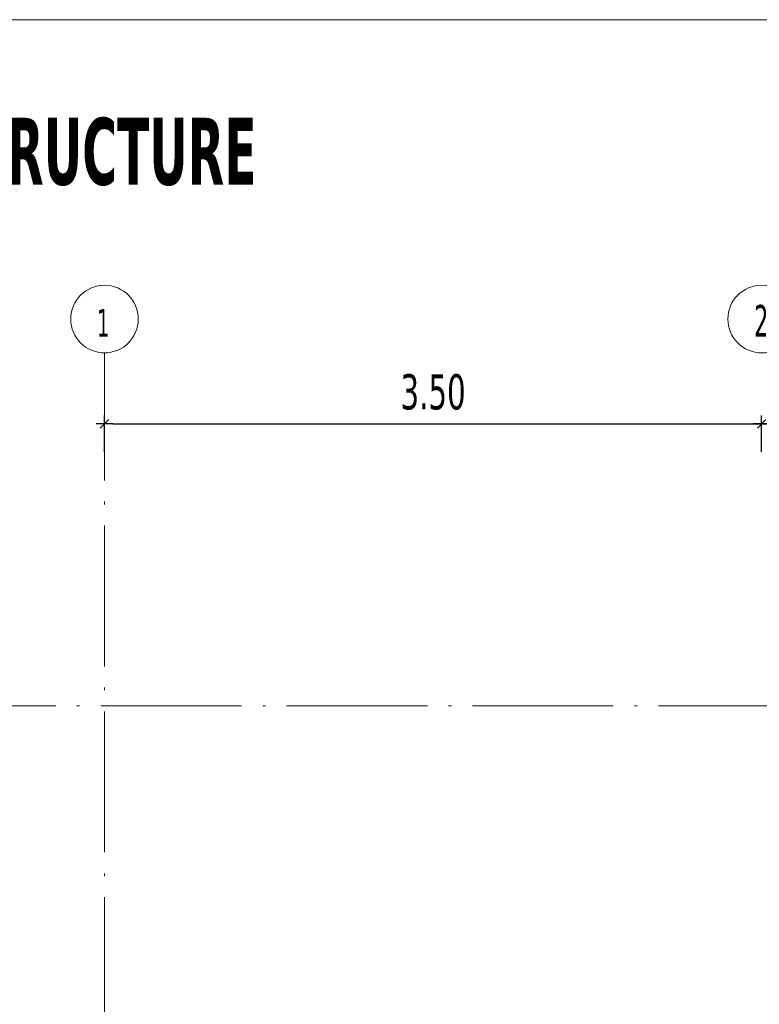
# Model space of a CAD drawing. Header units: millimetres. Extents: x 0 to 1517, y -116 to 725.
# Tile 92 of 256: x 686 to 738, y 169 to 239. Entities that reach past the tile are written whole.
import ezdxf

# ---------------------------------------------------------------- set-up
doc = ezdxf.new("R2010")
doc.units = ezdxf.units.MM
doc.linetypes.add('CADWORK_5', pattern=[13.2, 10, -1.5, 0.2, -1.5])
doc.layers.add('Ech.1_75', color=7, linetype='Continuous')
doc.styles.add('tahoma-', font='txt', dxfattribs={"height": 1})
doc.styles.add('tahoma-b', font='txt', dxfattribs={"height": 1})
doc.styles.add('tahoma-z-r', font='txt', dxfattribs={"width": 0.704918})
doc.dimstyles.new('ISO-25', dxfattribs={"dimtxt": 2.5, "dimasz": 2.5, "dimexe": 1.25, "dimexo": 0.625, "dimtad": 1, "dimtxsty": 'Standard', "dimcen": 2.5, "dimadec": 0, "dimazin": 0, "dimtfac": 1, "dimtmove": 0, "dimatfit": 3, "dimfxl": 1, "dimarcsym": 0})

# ---------------------------------------------------------------- blocks, each defined once
blk = doc.blocks.new('cw-dimension-symbol2')
at = {"color": 0, "linetype": 'Continuous', "lineweight": -2}
for p, q in [((-1, 0), (1, 0)), ((-0.5, -0.5), (0.5, 0.5))]:
    blk.add_line(p, q, dxfattribs=at)
blk = doc.blocks.new('*D92')
at = {"layer": 'Defpoints', "color": 0}
for p in [(738.582, 210.615), (691.916, 208.615), (738.582, 208.615)]:
    blk.add_point(p, dxfattribs=at)
at = {"layer": 'Ech.1_75', "color": 0, "linetype": 'Continuous', "lineweight": -2}
for p, q in [((691.916, 208.615), (691.916, 211.215)), ((738.582, 208.615), (738.582, 211.215)), ((692.516, 210.615), (737.982, 210.615))]:
    blk.add_line(p, q, dxfattribs=at)
at = {"layer": 'Ech.1_75', "color": 0, "lineweight": -2, "xscale": 0.6000000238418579, "yscale": 0.6000000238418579, "zscale": 0.6000000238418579, "rotation": 180}
blk.add_blockref('cw-dimension-symbol2', (691.916, 210.615), dxfattribs=at)
at = {"layer": 'Ech.1_75', "color": 0, "lineweight": -2, "xscale": 0.6000000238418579, "yscale": 0.6000000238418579, "zscale": 0.6000000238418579}
blk.add_blockref('cw-dimension-symbol2', (738.582, 210.615), dxfattribs=at)
at = {"layer": 'Ech.1_75', "color": 7, "linetype": 'Continuous', "lineweight": 5, "insert": (715.249, 212.865), "char_height": 2.5, "attachment_point": 5, "style": 'tahoma-z-r'}
blk.add_mtext('3.50', dxfattribs=at)
blk = doc.blocks.new('*D93')
at = {"layer": 'Defpoints', "color": 0}
for p in [(785.249, 210.615), (738.582, 208.615), (785.249, 208.615)]:
    blk.add_point(p, dxfattribs=at)
at = {"layer": 'Ech.1_75', "color": 0, "linetype": 'Continuous', "lineweight": -2}
for p, q in [((738.582, 208.615), (738.582, 211.215)), ((785.249, 208.615), (785.249, 211.215)), ((739.182, 210.615), (784.649, 210.615))]:
    blk.add_line(p, q, dxfattribs=at)
at = {"layer": 'Ech.1_75', "color": 0, "lineweight": -2, "xscale": 0.6000000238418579, "yscale": 0.6000000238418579, "zscale": 0.6000000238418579, "rotation": 180}
blk.add_blockref('cw-dimension-symbol2', (738.582, 210.615), dxfattribs=at)
at = {"layer": 'Ech.1_75', "color": 0, "lineweight": -2, "xscale": 0.6000000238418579, "yscale": 0.6000000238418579, "zscale": 0.6000000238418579}
blk.add_blockref('cw-dimension-symbol2', (785.249, 210.615), dxfattribs=at)
at = {"layer": 'Ech.1_75', "color": 7, "linetype": 'Continuous', "lineweight": 5, "insert": (761.916, 212.865), "char_height": 2.5, "attachment_point": 5, "style": 'tahoma-z-r'}
blk.add_mtext('3.50', dxfattribs=at)

msp = doc.modelspace()

# ---------------------------------------------------------------- linework, layer by layer
at = {"layer": 'Ech.1_75', "color": 7, "linetype": 'Continuous', "lineweight": 5}
msp.add_lwpolyline([(644.722, 239.316), (644.722, -108.036), (947.01, -108.036), (947.01, 239.316), (644.722, 239.316)], close=True, dxfattribs=at)
at = {"layer": 'Ech.1_75', "color": 7, "linetype": 'CADWORK_5', "lineweight": 5}
msp.add_lwpolyline([(665.249, 190.588), (824.591, 190.588)], dxfattribs=at)

# ---------------------------------------------------------------- dimensions: what is measured, and where the dimension line sits
at = {"layer": 'Ech.1_75', "color": 7, "linetype": 'Continuous', "lineweight": 5}
for base, p1, p2, picture, middle in [((738.582, 210.615), (691.916, 208.615), (738.582, 208.615), '*D92', (715.249, 212.865)), ((785.249, 210.615), (738.582, 208.615), (785.249, 208.615), '*D93', (761.916, 212.865))]:
    dim = msp.add_linear_dim(base=base, p1=p1, p2=p2, angle=0, text='3.50', dimstyle='ISO-25', override={"dimtxt": 2.5, "dimasz": 0.6, "dimexe": 0.6, "dimexo": 0, "dimgap": 0, "dimdec": 2, "dimlfac": 1, "dimtxsty": 'tahoma-z-r', "dimblk": 'cw-dimension-symbol2', "dimclrt": 7, "dimtmove": 2}, dxfattribs=at)
    dim.commit()
    dim.dimension.update_dxf_attribs({"geometry": picture, "text_midpoint": middle, "dimtype": 161})

# ---------------------------------------------------------------- next in the draw order: texts
at = {"layer": 'Ech.1_75', "color": 7, "linetype": 'Continuous', "insert": (654.014, 232.349), "char_height": 5, "attachment_point": 1, "style": 'tahoma-b', "bg_fill": 3, "box_fill_scale": 1.15, "bg_fill_color": 256, "bg_fill_true_color": 13158600, "bg_fill_transparency": 33554687}
msp.add_mtext('\\A1;\\fTahoma|b1|i0;\\W0.600000;\\H4.754500;Vue en plan - STRUCTURE', dxfattribs=at)

# ---------------------------------------------------------------- next in the draw order: wipeouts: each hides what was drawn before it
at = {"linetype": 'Continuous'}
for points in [[(691.916, 215.655), (691.931, 215.655), (691.946, 215.655), (691.961, 215.656), (691.976, 215.656), (691.991, 215.656), (692.006, 215.657), (692.021, 215.657), (692.036, 215.658), (692.051, 215.659), (692.066, 215.66), (692.081, 215.661), (692.097, 215.662), (692.112, 215.663), (692.127, 215.664), (692.142, 215.666), (692.157, 215.667), (692.172, 215.669), (692.187, 215.67), (692.202, 215.672), (692.217, 215.674), (692.231, 215.676), (692.246, 215.678), (692.261, 215.68), (692.276, 215.682), (692.291, 215.685), (692.306, 215.687), (692.321, 215.69), (692.336, 215.692), (692.351, 215.695), (692.365, 215.698), (692.38, 215.7), (692.395, 215.703), (692.41, 215.707), (692.425, 215.71), (692.439, 215.713), (692.454, 215.716), (692.469, 215.72), (692.483, 215.723), (692.498, 215.727), (692.513, 215.731), (692.527, 215.734), (692.542, 215.738), (692.556, 215.742), (692.571, 215.746), (692.585, 215.75), (692.6, 215.755), (692.614, 215.759), (692.629, 215.763), (692.643, 215.768), (692.657, 215.773), (692.672, 215.777), (692.686, 215.782), (692.7, 215.787), (692.714, 215.792), (692.729, 215.797), (692.743, 215.802), (692.757, 215.807), (692.771, 215.813), (692.785, 215.818), (692.799, 215.824), (692.813, 215.829), (692.827, 215.835), (692.841, 215.841), (692.855, 215.847), (692.869, 215.852), (692.883, 215.859), (692.896, 215.865), (692.91, 215.871), (692.924, 215.877), (692.938, 215.884), (692.951, 215.89), (692.965, 215.897), (692.978, 215.903), (692.992, 215.91), (693.005, 215.917), (693.019, 215.924), (693.032, 215.931), (693.045, 215.938), (693.059, 215.945), (693.072, 215.952), (693.085, 215.959), (693.098, 215.967), (693.111, 215.974), (693.124, 215.982), (693.137, 215.989), (693.15, 215.997), (693.163, 216.005), (693.176, 216.013), (693.189, 216.021), (693.202, 216.029), (693.214, 216.037), (693.227, 216.045), (693.24, 216.053), (693.252, 216.062), (693.265, 216.07), (693.277, 216.079), (693.29, 216.087), (693.302, 216.096), (693.314, 216.105), (693.326, 216.113), (693.339, 216.122), (693.351, 216.131), (693.363, 216.14), (693.375, 216.15), (693.387, 216.159), (693.399, 216.168), (693.41, 216.177), (693.422, 216.187), (693.434, 216.196), (693.446, 216.206), (693.457, 216.216), (693.469, 216.225), (693.48, 216.235), (693.492, 216.245), (693.503, 216.255), (693.514, 216.265), (693.525, 216.275), (693.537, 216.285), (693.548, 216.295), (693.559, 216.306), (693.57, 216.316), (693.58, 216.326), (693.591, 216.337), (693.602, 216.347), (693.613, 216.358), (693.623, 216.369), (693.634, 216.38), (693.644, 216.39), (693.655, 216.401), (693.665, 216.412), (693.676, 216.423), (693.686, 216.434), (693.696, 216.445), (693.706, 216.457), (693.716, 216.468), (693.726, 216.479), (693.736, 216.491), (693.746, 216.502), (693.755, 216.514), (693.765, 216.525), (693.775, 216.537), (693.784, 216.549), (693.793, 216.56), (693.803, 216.572), (693.812, 216.584), (693.821, 216.596), (693.83, 216.608), (693.839, 216.62), (693.848, 216.632), (693.857, 216.644), (693.866, 216.657), (693.875, 216.669), (693.884, 216.681), (693.892, 216.694), (693.901, 216.706), (693.909, 216.719), (693.918, 216.731), (693.926, 216.744), (693.934, 216.756), (693.942, 216.769), (693.95, 216.782), (693.958, 216.795), (693.966, 216.808), (693.974, 216.82), (693.982, 216.833), (693.989, 216.846), (693.997, 216.859), (694.004, 216.873), (694.012, 216.886), (694.019, 216.899), (694.026, 216.912), (694.033, 216.925), (694.04, 216.939), (694.047, 216.952), (694.054, 216.966), (694.061, 216.979), (694.068, 216.992), (694.074, 217.006), (694.081, 217.02), (694.087, 217.033), (694.094, 217.047), (694.1, 217.061), (694.106, 217.074), (694.112, 217.088), (694.118, 217.102), (694.124, 217.116), (694.13, 217.13), (694.136, 217.144), (694.142, 217.158), (694.147, 217.172), (694.153, 217.186), (694.158, 217.2), (694.163, 217.214), (694.169, 217.228), (694.174, 217.242), (694.179, 217.256), (694.184, 217.271), (694.189, 217.285), (694.194, 217.299), (694.198, 217.313), (694.203, 217.328), (694.207, 217.342), (694.212, 217.357), (694.216, 217.371), (694.22, 217.386), (694.225, 217.4), (694.229, 217.415), (694.233, 217.429), (694.237, 217.444), (694.24, 217.458), (694.244, 217.473), (694.248, 217.488), (694.251, 217.502), (694.255, 217.517), (694.258, 217.532), (694.261, 217.546), (694.264, 217.561), (694.267, 217.576), (694.27, 217.591), (694.273, 217.605), (694.276, 217.62), (694.279, 217.635), (694.281, 217.65), (694.284, 217.665), (694.286, 217.68), (694.288, 217.695), (694.291, 217.709), (694.293, 217.724), (694.295, 217.739), (694.297, 217.754), (694.299, 217.769), (694.3, 217.784), (694.302, 217.799), (694.304, 217.814), (694.305, 217.829), (694.306, 217.844), (694.308, 217.859), (694.309, 217.874), (694.31, 217.889), (694.311, 217.904), (694.312, 217.919), (694.313, 217.935), (694.313, 217.95), (694.314, 217.965), (694.315, 217.98), (694.315, 217.995), (694.315, 218.01), (694.316, 218.025), (694.316, 218.04), (694.316, 218.055), (694.316, 218.07), (694.316, 218.085), (694.315, 218.1), (694.315, 218.115), (694.315, 218.13), (694.314, 218.146), (694.313, 218.161), (694.313, 218.176), (694.312, 218.191), (694.311, 218.206), (694.31, 218.221), (694.309, 218.236), (694.308, 218.251), (694.306, 218.266), (694.305, 218.281), (694.304, 218.296), (694.302, 218.311), (694.3, 218.326), (694.299, 218.341), (694.297, 218.356), (694.295, 218.371), (694.293, 218.386), (694.291, 218.401), (694.288, 218.416), (694.286, 218.431), (694.284, 218.445), (694.281, 218.46), (694.279, 218.475), (694.276, 218.49), (694.273, 218.505), (694.27, 218.52), (694.267, 218.534), (694.264, 218.549), (694.261, 218.564), (694.258, 218.579), (694.255, 218.593), (694.251, 218.608), (694.248, 218.623), (694.244, 218.637), (694.24, 218.652), (694.237, 218.667), (694.233, 218.681), (694.229, 218.696), (694.225, 218.71), (694.22, 218.725), (694.216, 218.739), (694.212, 218.754), (694.207, 218.768), (694.203, 218.782), (694.198, 218.797), (694.194, 218.811), (694.189, 218.825), (694.184, 218.84), (694.179, 218.854), (694.174, 218.868), (694.169, 218.882), (694.163, 218.896), (694.158, 218.91), (694.153, 218.925), (694.147, 218.939), (694.142, 218.953), (694.136, 218.967), (694.13, 218.981), (694.124, 218.994), (694.118, 219.008), (694.112, 219.022), (694.106, 219.036), (694.1, 219.05), (694.094, 219.063), (694.087, 219.077), (694.081, 219.091), (694.074, 219.104), (694.068, 219.118), (694.061, 219.131), (694.054, 219.145), (694.047, 219.158), (694.04, 219.171), (694.033, 219.185), (694.026, 219.198), (694.019, 219.211), (694.012, 219.225), (694.004, 219.238), (693.997, 219.251), (693.989, 219.264), (693.982, 219.277), (693.974, 219.29), (693.966, 219.303), (693.958, 219.316), (693.95, 219.328), (693.942, 219.341), (693.934, 219.354), (693.926, 219.366), (693.918, 219.379), (693.909, 219.392), (693.901, 219.404), (693.892, 219.417), (693.884, 219.429), (693.875, 219.441), (693.866, 219.454), (693.857, 219.466), (693.848, 219.478), (693.839, 219.49), (693.83, 219.502), (693.821, 219.514), (693.812, 219.526), (693.803, 219.538), (693.793, 219.55), (693.784, 219.562), (693.775, 219.573), (693.765, 219.585), (693.755, 219.597), (693.746, 219.608), (693.736, 219.62), (693.726, 219.631), (693.716, 219.642), (693.706, 219.654), (693.696, 219.665), (693.686, 219.676), (693.676, 219.687), (693.665, 219.698), (693.655, 219.709), (693.644, 219.72), (693.634, 219.731), (693.623, 219.741), (693.613, 219.752), (693.602, 219.763), (693.591, 219.773), (693.58, 219.784), (693.57, 219.794), (693.559, 219.805), (693.548, 219.815), (693.537, 219.825), (693.525, 219.835), (693.514, 219.845), (693.503, 219.855), (693.492, 219.865), (693.48, 219.875), (693.469, 219.885), (693.457, 219.895), (693.446, 219.904), (693.434, 219.914), (693.422, 219.923), (693.41, 219.933), (693.399, 219.942), (693.387, 219.951), (693.375, 219.961), (693.363, 219.97), (693.351, 219.979), (693.339, 219.988), (693.326, 219.997), (693.314, 220.006), (693.302, 220.014), (693.29, 220.023), (693.277, 220.032), (693.265, 220.04), (693.252, 220.049), (693.24, 220.057), (693.227, 220.065), (693.214, 220.073), (693.202, 220.081), (693.189, 220.09), (693.176, 220.097), (693.163, 220.105), (693.15, 220.113), (693.137, 220.121), (693.124, 220.129), (693.111, 220.136), (693.098, 220.144), (693.085, 220.151), (693.072, 220.158), (693.059, 220.165), (693.045, 220.173), (693.032, 220.18), (693.019, 220.187), (693.005, 220.194), (692.992, 220.2), (692.978, 220.207), (692.965, 220.214), (692.951, 220.22), (692.938, 220.227), (692.924, 220.233), (692.91, 220.239), (692.896, 220.246), (692.883, 220.252), (692.869, 220.258), (692.855, 220.264), (692.841, 220.27), (692.827, 220.275), (692.813, 220.281), (692.799, 220.287), (692.785, 220.292), (692.771, 220.297), (692.757, 220.303), (692.743, 220.308), (692.729, 220.313), (692.714, 220.318), (692.7, 220.323), (692.686, 220.328), (692.672, 220.333), (692.657, 220.338), (692.643, 220.342), (692.629, 220.347), (692.614, 220.351), (692.6, 220.356), (692.585, 220.36), (692.571, 220.364), (692.556, 220.368), (692.542, 220.372), (692.527, 220.376), (692.513, 220.38), (692.498, 220.383), (692.483, 220.387), (692.469, 220.391), (692.454, 220.394), (692.439, 220.397), (692.425, 220.401), (692.41, 220.404), (692.395, 220.407), (692.38, 220.41), (692.365, 220.413), (692.351, 220.415), (692.336, 220.418), (692.321, 220.421), (692.306, 220.423), (692.291, 220.426), (692.276, 220.428), (692.261, 220.43), (692.246, 220.432), (692.231, 220.434), (692.217, 220.436), (692.202, 220.438), (692.187, 220.44), (692.172, 220.441), (692.157, 220.443), (692.142, 220.444), (692.127, 220.446), (692.112, 220.447), (692.097, 220.448), (692.081, 220.449), (692.066, 220.45), (692.051, 220.451), (692.036, 220.452), (692.021, 220.453), (692.006, 220.453), (691.991, 220.454), (691.976, 220.454), (691.961, 220.455), (691.946, 220.455), (691.931, 220.455), (691.916, 220.455), (691.901, 220.455), (691.886, 220.455), (691.87, 220.455), (691.855, 220.454), (691.84, 220.454), (691.825, 220.453), (691.81, 220.453), (691.795, 220.452), (691.78, 220.451), (691.765, 220.45), (691.75, 220.449), (691.735, 220.448), (691.72, 220.447), (691.705, 220.446), (691.69, 220.444), (691.675, 220.443), (691.66, 220.441), (691.645, 220.44), (691.63, 220.438), (691.615, 220.436), (691.6, 220.434), (691.585, 220.432), (691.57, 220.43), (691.555, 220.428), (691.54, 220.426), (691.525, 220.423), (691.511, 220.421), (691.496, 220.418), (691.481, 220.415), (691.466, 220.413), (691.451, 220.41), (691.436, 220.407), (691.422, 220.404), (691.407, 220.401), (691.392, 220.397), (691.377, 220.394), (691.363, 220.391), (691.348, 220.387), (691.333, 220.383), (691.319, 220.38), (691.304, 220.376), (691.29, 220.372), (691.275, 220.368), (691.261, 220.364), (691.246, 220.36), (691.232, 220.356), (691.217, 220.351), (691.203, 220.347), (691.188, 220.342), (691.174, 220.338), (691.16, 220.333), (691.145, 220.328), (691.131, 220.323), (691.117, 220.318), (691.103, 220.313), (691.089, 220.308), (691.074, 220.303), (691.06, 220.297), (691.046, 220.292), (691.032, 220.287), (691.018, 220.281), (691.004, 220.275), (690.99, 220.27), (690.976, 220.264), (690.963, 220.258), (690.949, 220.252), (690.935, 220.246), (690.921, 220.239), (690.908, 220.233), (690.894, 220.227), (690.88, 220.22), (690.867, 220.214), (690.853, 220.207), (690.84, 220.2), (690.826, 220.194), (690.813, 220.187), (690.799, 220.18), (690.786, 220.173), (690.773, 220.165), (690.76, 220.158), (690.746, 220.151), (690.733, 220.144), (690.72, 220.136), (690.707, 220.129), (690.694, 220.121), (690.681, 220.113), (690.668, 220.105), (690.655, 220.097), (690.643, 220.09), (690.63, 220.081), (690.617, 220.073), (690.604, 220.065), (690.592, 220.057), (690.579, 220.049), (690.567, 220.04), (690.554, 220.032), (690.542, 220.023), (690.53, 220.014), (690.517, 220.006), (690.505, 219.997), (690.493, 219.988), (690.481, 219.979), (690.469, 219.97), (690.457, 219.961), (690.445, 219.951), (690.433, 219.942), (690.421, 219.933), (690.409, 219.923), (690.398, 219.914), (690.386, 219.904), (690.374, 219.895), (690.363, 219.885), (690.351, 219.875), (690.34, 219.865), (690.329, 219.855), (690.317, 219.845), (690.306, 219.835), (690.295, 219.825), (690.284, 219.815), (690.273, 219.805), (690.262, 219.794), (690.251, 219.784), (690.24, 219.773), (690.229, 219.763), (690.219, 219.752), (690.208, 219.741), (690.197, 219.731), (690.187, 219.72), (690.177, 219.709), (690.166, 219.698), (690.156, 219.687), (690.146, 219.676), (690.136, 219.665), (690.125, 219.654), (690.115, 219.642), (690.106, 219.631), (690.096, 219.62), (690.086, 219.608), (690.076, 219.597), (690.066, 219.585), (690.057, 219.573), (690.047, 219.562), (690.038, 219.55), (690.029, 219.538), (690.019, 219.526), (690.01, 219.514), (690.001, 219.502), (689.992, 219.49), (689.983, 219.478), (689.974, 219.466), (689.965, 219.454), (689.957, 219.441), (689.948, 219.429), (689.939, 219.417), (689.931, 219.404), (689.922, 219.392), (689.914, 219.379), (689.906, 219.366), (689.897, 219.354), (689.889, 219.341), (689.881, 219.328), (689.873, 219.316), (689.865, 219.303), (689.858, 219.29), (689.85, 219.277), (689.842, 219.264), (689.835, 219.251), (689.827, 219.238), (689.82, 219.225), (689.813, 219.211), (689.805, 219.198), (689.798, 219.185), (689.791, 219.171), (689.784, 219.158), (689.777, 219.145), (689.771, 219.131), (689.764, 219.118), (689.757, 219.104), (689.751, 219.091), (689.744, 219.077), (689.738, 219.063), (689.731, 219.05), (689.725, 219.036), (689.719, 219.022), (689.713, 219.008), (689.707, 218.994), (689.701, 218.981), (689.696, 218.967), (689.69, 218.953), (689.684, 218.939), (689.679, 218.925), (689.673, 218.91), (689.668, 218.896), (689.663, 218.882), (689.658, 218.868), (689.653, 218.854), (689.648, 218.84), (689.643, 218.825), (689.638, 218.811), (689.633, 218.797), (689.629, 218.782), (689.624, 218.768), (689.62, 218.754), (689.615, 218.739), (689.611, 218.725), (689.607, 218.71), (689.603, 218.696), (689.599, 218.681), (689.595, 218.667), (689.591, 218.652), (689.587, 218.637), (689.584, 218.623), (689.58, 218.608), (689.577, 218.593), (689.574, 218.579), (689.57, 218.564), (689.567, 218.549), (689.564, 218.534), (689.561, 218.52), (689.558, 218.505), (689.555, 218.49), (689.553, 218.475), (689.55, 218.46), (689.548, 218.445), (689.545, 218.431), (689.543, 218.416), (689.541, 218.401), (689.539, 218.386), (689.537, 218.371), (689.535, 218.356), (689.533, 218.341), (689.531, 218.326), (689.529, 218.311), (689.528, 218.296), (689.526, 218.281), (689.525, 218.266), (689.524, 218.251), (689.523, 218.236), (689.521, 218.221), (689.52, 218.206), (689.52, 218.191), (689.519, 218.176), (689.518, 218.161), (689.517, 218.146), (689.517, 218.13), (689.516, 218.115), (689.516, 218.1), (689.516, 218.085), (689.516, 218.07), (689.516, 218.055), (689.516, 218.04), (689.516, 218.025), (689.516, 218.01), (689.516, 217.995), (689.517, 217.98), (689.517, 217.965), (689.518, 217.95), (689.519, 217.935), (689.52, 217.919), (689.52, 217.904), (689.521, 217.889), (689.523, 217.874), (689.524, 217.859), (689.525, 217.844), (689.526, 217.829), (689.528, 217.814), (689.529, 217.799), (689.531, 217.784), (689.533, 217.769), (689.535, 217.754), (689.537, 217.739), (689.539, 217.724), (689.541, 217.709), (689.543, 217.695), (689.545, 217.68), (689.548, 217.665), (689.55, 217.65), (689.553, 217.635), (689.555, 217.62), (689.558, 217.605), (689.561, 217.591), (689.564, 217.576), (689.567, 217.561), (689.57, 217.546), (689.574, 217.532), (689.577, 217.517), (689.58, 217.502), (689.584, 217.488), (689.587, 217.473), (689.591, 217.458), (689.595, 217.444), (689.599, 217.429), (689.603, 217.415), (689.607, 217.4), (689.611, 217.386), (689.615, 217.371), (689.62, 217.357), (689.624, 217.342), (689.629, 217.328), (689.633, 217.313), (689.638, 217.299), (689.643, 217.285), (689.648, 217.271), (689.653, 217.256), (689.658, 217.242), (689.663, 217.228), (689.668, 217.214), (689.673, 217.2), (689.679, 217.186), (689.684, 217.172), (689.69, 217.158), (689.696, 217.144), (689.701, 217.13), (689.707, 217.116), (689.713, 217.102), (689.719, 217.088), (689.725, 217.074), (689.731, 217.061), (689.738, 217.047), (689.744, 217.033), (689.751, 217.02), (689.757, 217.006), (689.764, 216.992), (689.771, 216.979), (689.777, 216.966), (689.784, 216.952), (689.791, 216.939), (689.798, 216.925), (689.805, 216.912), (689.813, 216.899), (689.82, 216.886), (689.827, 216.873), (689.835, 216.859), (689.842, 216.846), (689.85, 216.833), (689.858, 216.82), (689.865, 216.808), (689.873, 216.795), (689.881, 216.782), (689.889, 216.769), (689.897, 216.756), (689.906, 216.744), (689.914, 216.731), (689.922, 216.719), (689.931, 216.706), (689.939, 216.694), (689.948, 216.681), (689.957, 216.669), (689.965, 216.657), (689.974, 216.644), (689.983, 216.632), (689.992, 216.62), (690.001, 216.608), (690.01, 216.596), (690.019, 216.584), (690.029, 216.572), (690.038, 216.56), (690.047, 216.549), (690.057, 216.537), (690.066, 216.525), (690.076, 216.514), (690.086, 216.502), (690.096, 216.491), (690.106, 216.479), (690.115, 216.468), (690.125, 216.457), (690.136, 216.445), (690.146, 216.434), (690.156, 216.423), (690.166, 216.412), (690.177, 216.401), (690.187, 216.39), (690.197, 216.38), (690.208, 216.369), (690.219, 216.358), (690.229, 216.347), (690.24, 216.337), (690.251, 216.326), (690.262, 216.316), (690.273, 216.306), (690.284, 216.295), (690.295, 216.285), (690.306, 216.275), (690.317, 216.265), (690.329, 216.255), (690.34, 216.245), (690.351, 216.235), (690.363, 216.225), (690.374, 216.216), (690.386, 216.206), (690.398, 216.196), (690.409, 216.187), (690.421, 216.177), (690.433, 216.168), (690.445, 216.159), (690.457, 216.15), (690.469, 216.14), (690.481, 216.131), (690.493, 216.122), (690.505, 216.113), (690.517, 216.105), (690.53, 216.096), (690.542, 216.087), (690.554, 216.079), (690.567, 216.07), (690.579, 216.062), (690.592, 216.053), (690.604, 216.045), (690.617, 216.037), (690.63, 216.029), (690.643, 216.021), (690.655, 216.013), (690.668, 216.005), (690.681, 215.997), (690.694, 215.989), (690.707, 215.982), (690.72, 215.974), (690.733, 215.967), (690.746, 215.959), (690.76, 215.952), (690.773, 215.945), (690.786, 215.938), (690.799, 215.931), (690.813, 215.924), (690.826, 215.917), (690.84, 215.91), (690.853, 215.903), (690.867, 215.897), (690.88, 215.89), (690.894, 215.884), (690.908, 215.877), (690.921, 215.871), (690.935, 215.865), (690.949, 215.859), (690.963, 215.852), (690.976, 215.847), (690.99, 215.841), (691.004, 215.835), (691.018, 215.829), (691.032, 215.824), (691.046, 215.818), (691.06, 215.813), (691.074, 215.807), (691.089, 215.802), (691.103, 215.797), (691.117, 215.792), (691.131, 215.787), (691.145, 215.782), (691.16, 215.777), (691.174, 215.773), (691.188, 215.768), (691.203, 215.763), (691.217, 215.759), (691.232, 215.755), (691.246, 215.75), (691.261, 215.746), (691.275, 215.742), (691.29, 215.738), (691.304, 215.734), (691.319, 215.731), (691.333, 215.727), (691.348, 215.723), (691.363, 215.72), (691.377, 215.716), (691.392, 215.713), (691.407, 215.71), (691.422, 215.707), (691.436, 215.703), (691.451, 215.7), (691.466, 215.698), (691.481, 215.695), (691.496, 215.692), (691.511, 215.69), (691.525, 215.687), (691.54, 215.685), (691.555, 215.682), (691.57, 215.68), (691.585, 215.678), (691.6, 215.676), (691.615, 215.674), (691.63, 215.672), (691.645, 215.67), (691.66, 215.669), (691.675, 215.667), (691.69, 215.666), (691.705, 215.664), (691.72, 215.663), (691.735, 215.662), (691.75, 215.661), (691.765, 215.66), (691.78, 215.659), (691.795, 215.658), (691.81, 215.657), (691.825, 215.657), (691.84, 215.656), (691.855, 215.656), (691.87, 215.656), (691.886, 215.655), (691.901, 215.655)], [(738.582, 215.655), (738.597, 215.655), (738.613, 215.655), (738.628, 215.656), (738.643, 215.656), (738.658, 215.656), (738.673, 215.657), (738.688, 215.657), (738.703, 215.658), (738.718, 215.659), (738.733, 215.66), (738.748, 215.661), (738.763, 215.662), (738.778, 215.663), (738.793, 215.664), (738.808, 215.666), (738.823, 215.667), (738.838, 215.669), (738.853, 215.67), (738.868, 215.672), (738.883, 215.674), (738.898, 215.676), (738.913, 215.678), (738.928, 215.68), (738.943, 215.682), (738.958, 215.685), (738.973, 215.687), (738.988, 215.69), (739.002, 215.692), (739.017, 215.695), (739.032, 215.698), (739.047, 215.7), (739.062, 215.703), (739.076, 215.707), (739.091, 215.71), (739.106, 215.713), (739.121, 215.716), (739.135, 215.72), (739.15, 215.723), (739.165, 215.727), (739.179, 215.731), (739.194, 215.734), (739.208, 215.738), (739.223, 215.742), (739.237, 215.746), (739.252, 215.75), (739.266, 215.755), (739.281, 215.759), (739.295, 215.763), (739.31, 215.768), (739.324, 215.773), (739.338, 215.777), (739.353, 215.782), (739.367, 215.787), (739.381, 215.792), (739.395, 215.797), (739.41, 215.802), (739.424, 215.807), (739.438, 215.813), (739.452, 215.818), (739.466, 215.824), (739.48, 215.829), (739.494, 215.835), (739.508, 215.841), (739.522, 215.847), (739.536, 215.852), (739.549, 215.859), (739.563, 215.865), (739.577, 215.871), (739.591, 215.877), (739.604, 215.884), (739.618, 215.89), (739.631, 215.897), (739.645, 215.903), (739.659, 215.91), (739.672, 215.917), (739.685, 215.924), (739.699, 215.931), (739.712, 215.938), (739.725, 215.945), (739.739, 215.952), (739.752, 215.959), (739.765, 215.967), (739.778, 215.974), (739.791, 215.982), (739.804, 215.989), (739.817, 215.997), (739.83, 216.005), (739.843, 216.013), (739.856, 216.021), (739.868, 216.029), (739.881, 216.037), (739.894, 216.045), (739.906, 216.053), (739.919, 216.062), (739.931, 216.07), (739.944, 216.079), (739.956, 216.087), (739.969, 216.096), (739.981, 216.105), (739.993, 216.113), (740.005, 216.122), (740.017, 216.131), (740.029, 216.14), (740.041, 216.15), (740.053, 216.159), (740.065, 216.168), (740.077, 216.177), (740.089, 216.187), (740.101, 216.196), (740.112, 216.206), (740.124, 216.216), (740.135, 216.225), (740.147, 216.235), (740.158, 216.245), (740.17, 216.255), (740.181, 216.265), (740.192, 216.275), (740.203, 216.285), (740.214, 216.295), (740.225, 216.306), (740.236, 216.316), (740.247, 216.326), (740.258, 216.337), (740.269, 216.347), (740.279, 216.358), (740.29, 216.369), (740.301, 216.38), (740.311, 216.39), (740.322, 216.401), (740.332, 216.412), (740.342, 216.423), (740.352, 216.434), (740.363, 216.445), (740.373, 216.457), (740.383, 216.468), (740.393, 216.479), (740.402, 216.491), (740.412, 216.502), (740.422, 216.514), (740.432, 216.525), (740.441, 216.537), (740.451, 216.549), (740.46, 216.56), (740.469, 216.572), (740.479, 216.584), (740.488, 216.596), (740.497, 216.608), (740.506, 216.62), (740.515, 216.632), (740.524, 216.644), (740.533, 216.657), (740.542, 216.669), (740.55, 216.681), (740.559, 216.694), (740.567, 216.706), (740.576, 216.719), (740.584, 216.731), (740.592, 216.744), (740.601, 216.756), (740.609, 216.769), (740.617, 216.782), (740.625, 216.795), (740.633, 216.808), (740.64, 216.82), (740.648, 216.833), (740.656, 216.846), (740.663, 216.859), (740.671, 216.873), (740.678, 216.886), (740.686, 216.899), (740.693, 216.912), (740.7, 216.925), (740.707, 216.939), (740.714, 216.952), (740.721, 216.966), (740.728, 216.979), (740.734, 216.992), (740.741, 217.006), (740.748, 217.02), (740.754, 217.033), (740.76, 217.047), (740.767, 217.061), (740.773, 217.074), (740.779, 217.088), (740.785, 217.102), (740.791, 217.116), (740.797, 217.13), (740.803, 217.144), (740.808, 217.158), (740.814, 217.172), (740.819, 217.186), (740.825, 217.2), (740.83, 217.214), (740.835, 217.228), (740.841, 217.242), (740.846, 217.256), (740.851, 217.271), (740.855, 217.285), (740.86, 217.299), (740.865, 217.313), (740.87, 217.328), (740.874, 217.342), (740.879, 217.357), (740.883, 217.371), (740.887, 217.386), (740.891, 217.4), (740.895, 217.415), (740.899, 217.429), (740.903, 217.444), (740.907, 217.458), (740.911, 217.473), (740.914, 217.488), (740.918, 217.502), (740.921, 217.517), (740.925, 217.532), (740.928, 217.546), (740.931, 217.561), (740.934, 217.576), (740.937, 217.591), (740.94, 217.605), (740.943, 217.62), (740.945, 217.635), (740.948, 217.65), (740.95, 217.665), (740.953, 217.68), (740.955, 217.695), (740.957, 217.709), (740.96, 217.724), (740.962, 217.739), (740.963, 217.754), (740.965, 217.769), (740.967, 217.784), (740.969, 217.799), (740.97, 217.814), (740.972, 217.829), (740.973, 217.844), (740.974, 217.859), (740.976, 217.874), (740.977, 217.889), (740.978, 217.904), (740.979, 217.919), (740.979, 217.935), (740.98, 217.95), (740.981, 217.965), (740.981, 217.98), (740.982, 217.995), (740.982, 218.01), (740.982, 218.025), (740.982, 218.04), (740.982, 218.055), (740.982, 218.07), (740.982, 218.085), (740.982, 218.1), (740.982, 218.115), (740.981, 218.13), (740.981, 218.146), (740.98, 218.161), (740.979, 218.176), (740.979, 218.191), (740.978, 218.206), (740.977, 218.221), (740.976, 218.236), (740.974, 218.251), (740.973, 218.266), (740.972, 218.281), (740.97, 218.296), (740.969, 218.311), (740.967, 218.326), (740.965, 218.341), (740.963, 218.356), (740.962, 218.371), (740.96, 218.386), (740.957, 218.401), (740.955, 218.416), (740.953, 218.431), (740.95, 218.445), (740.948, 218.46), (740.945, 218.475), (740.943, 218.49), (740.94, 218.505), (740.937, 218.52), (740.934, 218.534), (740.931, 218.549), (740.928, 218.564), (740.925, 218.579), (740.921, 218.593), (740.918, 218.608), (740.914, 218.623), (740.911, 218.637), (740.907, 218.652), (740.903, 218.667), (740.899, 218.681), (740.895, 218.696), (740.891, 218.71), (740.887, 218.725), (740.883, 218.739), (740.879, 218.754), (740.874, 218.768), (740.87, 218.782), (740.865, 218.797), (740.86, 218.811), (740.855, 218.825), (740.851, 218.84), (740.846, 218.854), (740.841, 218.868), (740.835, 218.882), (740.83, 218.896), (740.825, 218.91), (740.819, 218.925), (740.814, 218.939), (740.808, 218.953), (740.803, 218.967), (740.797, 218.981), (740.791, 218.994), (740.785, 219.008), (740.779, 219.022), (740.773, 219.036), (740.767, 219.05), (740.76, 219.063), (740.754, 219.077), (740.748, 219.091), (740.741, 219.104), (740.734, 219.118), (740.728, 219.131), (740.721, 219.145), (740.714, 219.158), (740.707, 219.171), (740.7, 219.185), (740.693, 219.198), (740.686, 219.211), (740.678, 219.225), (740.671, 219.238), (740.663, 219.251), (740.656, 219.264), (740.648, 219.277), (740.64, 219.29), (740.633, 219.303), (740.625, 219.316), (740.617, 219.328), (740.609, 219.341), (740.601, 219.354), (740.592, 219.366), (740.584, 219.379), (740.576, 219.392), (740.567, 219.404), (740.559, 219.417), (740.55, 219.429), (740.542, 219.441), (740.533, 219.454), (740.524, 219.466), (740.515, 219.478), (740.506, 219.49), (740.497, 219.502), (740.488, 219.514), (740.479, 219.526), (740.469, 219.538), (740.46, 219.55), (740.451, 219.562), (740.441, 219.573), (740.432, 219.585), (740.422, 219.597), (740.412, 219.608), (740.402, 219.62), (740.393, 219.631), (740.383, 219.642), (740.373, 219.654), (740.363, 219.665), (740.352, 219.676), (740.342, 219.687), (740.332, 219.698), (740.322, 219.709), (740.311, 219.72), (740.301, 219.731), (740.29, 219.741), (740.279, 219.752), (740.269, 219.763), (740.258, 219.773), (740.247, 219.784), (740.236, 219.794), (740.225, 219.805), (740.214, 219.815), (740.203, 219.825), (740.192, 219.835), (740.181, 219.845), (740.17, 219.855), (740.158, 219.865), (740.147, 219.875), (740.135, 219.885), (740.124, 219.895), (740.112, 219.904), (740.101, 219.914), (740.089, 219.923), (740.077, 219.933), (740.065, 219.942), (740.053, 219.951), (740.041, 219.961), (740.029, 219.97), (740.017, 219.979), (740.005, 219.988), (739.993, 219.997), (739.981, 220.006), (739.969, 220.014), (739.956, 220.023), (739.944, 220.032), (739.931, 220.04), (739.919, 220.049), (739.906, 220.057), (739.894, 220.065), (739.881, 220.073), (739.868, 220.081), (739.856, 220.09), (739.843, 220.097), (739.83, 220.105), (739.817, 220.113), (739.804, 220.121), (739.791, 220.129), (739.778, 220.136), (739.765, 220.144), (739.752, 220.151), (739.739, 220.158), (739.725, 220.165), (739.712, 220.173), (739.699, 220.18), (739.685, 220.187), (739.672, 220.194), (739.659, 220.2), (739.645, 220.207), (739.631, 220.214), (739.618, 220.22), (739.604, 220.227), (739.591, 220.233), (739.577, 220.239), (739.563, 220.246), (739.549, 220.252), (739.536, 220.258), (739.522, 220.264), (739.508, 220.27), (739.494, 220.275), (739.48, 220.281), (739.466, 220.287), (739.452, 220.292), (739.438, 220.297), (739.424, 220.303), (739.41, 220.308), (739.395, 220.313), (739.381, 220.318), (739.367, 220.323), (739.353, 220.328), (739.338, 220.333), (739.324, 220.338), (739.31, 220.342), (739.295, 220.347), (739.281, 220.351), (739.266, 220.356), (739.252, 220.36), (739.237, 220.364), (739.223, 220.368), (739.208, 220.372), (739.194, 220.376), (739.179, 220.38), (739.165, 220.383), (739.15, 220.387), (739.135, 220.391), (739.121, 220.394), (739.106, 220.397), (739.091, 220.401), (739.076, 220.404), (739.062, 220.407), (739.047, 220.41), (739.032, 220.413), (739.017, 220.415), (739.002, 220.418), (738.988, 220.421), (738.973, 220.423), (738.958, 220.426), (738.943, 220.428), (738.928, 220.43), (738.913, 220.432), (738.898, 220.434), (738.883, 220.436), (738.868, 220.438), (738.853, 220.44), (738.838, 220.441), (738.823, 220.443), (738.808, 220.444), (738.793, 220.446), (738.778, 220.447), (738.763, 220.448), (738.748, 220.449), (738.733, 220.45), (738.718, 220.451), (738.703, 220.452), (738.688, 220.453), (738.673, 220.453), (738.658, 220.454), (738.643, 220.454), (738.628, 220.455), (738.613, 220.455), (738.597, 220.455), (738.582, 220.455), (738.567, 220.455), (738.552, 220.455), (738.537, 220.455), (738.522, 220.454), (738.507, 220.454), (738.492, 220.453), (738.477, 220.453), (738.462, 220.452), (738.447, 220.451), (738.432, 220.45), (738.417, 220.449), (738.402, 220.448), (738.387, 220.447), (738.372, 220.446), (738.357, 220.444), (738.342, 220.443), (738.327, 220.441), (738.312, 220.44), (738.297, 220.438), (738.282, 220.436), (738.267, 220.434), (738.252, 220.432), (738.237, 220.43), (738.222, 220.428), (738.207, 220.426), (738.192, 220.423), (738.177, 220.421), (738.162, 220.418), (738.148, 220.415), (738.133, 220.413), (738.118, 220.41), (738.103, 220.407), (738.088, 220.404), (738.074, 220.401), (738.059, 220.397), (738.044, 220.394), (738.029, 220.391), (738.015, 220.387), (738, 220.383), (737.986, 220.38), (737.971, 220.376), (737.956, 220.372), (737.942, 220.368), (737.927, 220.364), (737.913, 220.36), (737.898, 220.356), (737.884, 220.351), (737.869, 220.347), (737.855, 220.342), (737.841, 220.338), (737.826, 220.333), (737.812, 220.328), (737.798, 220.323), (737.784, 220.318), (737.769, 220.313), (737.755, 220.308), (737.741, 220.303), (737.727, 220.297), (737.713, 220.292), (737.699, 220.287), (737.685, 220.281), (737.671, 220.275), (737.657, 220.27), (737.643, 220.264), (737.629, 220.258), (737.615, 220.252), (737.602, 220.246), (737.588, 220.239), (737.574, 220.233), (737.561, 220.227), (737.547, 220.22), (737.533, 220.214), (737.52, 220.207), (737.506, 220.2), (737.493, 220.194), (737.479, 220.187), (737.466, 220.18), (737.453, 220.173), (737.439, 220.165), (737.426, 220.158), (737.413, 220.151), (737.4, 220.144), (737.387, 220.136), (737.374, 220.129), (737.361, 220.121), (737.348, 220.113), (737.335, 220.105), (737.322, 220.097), (737.309, 220.09), (737.296, 220.081), (737.284, 220.073), (737.271, 220.065), (737.258, 220.057), (737.246, 220.049), (737.233, 220.04), (737.221, 220.032), (737.209, 220.023), (737.196, 220.014), (737.184, 220.006), (737.172, 219.997), (737.16, 219.988), (737.147, 219.979), (737.135, 219.97), (737.123, 219.961), (737.111, 219.951), (737.1, 219.942), (737.088, 219.933), (737.076, 219.923), (737.064, 219.914), (737.053, 219.904), (737.041, 219.895), (737.029, 219.885), (737.018, 219.875), (737.007, 219.865), (736.995, 219.855), (736.984, 219.845), (736.973, 219.835), (736.962, 219.825), (736.951, 219.815), (736.939, 219.805), (736.929, 219.794), (736.918, 219.784), (736.907, 219.773), (736.896, 219.763), (736.885, 219.752), (736.875, 219.741), (736.864, 219.731), (736.854, 219.72), (736.843, 219.709), (736.833, 219.698), (736.823, 219.687), (736.812, 219.676), (736.802, 219.665), (736.792, 219.654), (736.782, 219.642), (736.772, 219.631), (736.762, 219.62), (736.753, 219.608), (736.743, 219.597), (736.733, 219.585), (736.724, 219.573), (736.714, 219.562), (736.705, 219.55), (736.695, 219.538), (736.686, 219.526), (736.677, 219.514), (736.668, 219.502), (736.659, 219.49), (736.65, 219.478), (736.641, 219.466), (736.632, 219.454), (736.623, 219.441), (736.615, 219.429), (736.606, 219.417), (736.597, 219.404), (736.589, 219.392), (736.581, 219.379), (736.572, 219.366), (736.564, 219.354), (736.556, 219.341), (736.548, 219.328), (736.54, 219.316), (736.532, 219.303), (736.524, 219.29), (736.517, 219.277), (736.509, 219.264), (736.501, 219.251), (736.494, 219.238), (736.487, 219.225), (736.479, 219.211), (736.472, 219.198), (736.465, 219.185), (736.458, 219.171), (736.451, 219.158), (736.444, 219.145), (736.437, 219.131), (736.43, 219.118), (736.424, 219.104), (736.417, 219.091), (736.411, 219.077), (736.404, 219.063), (736.398, 219.05), (736.392, 219.036), (736.386, 219.022), (736.38, 219.008), (736.374, 218.994), (736.368, 218.981), (736.362, 218.967), (736.357, 218.953), (736.351, 218.939), (736.345, 218.925), (736.34, 218.91), (736.335, 218.896), (736.329, 218.882), (736.324, 218.868), (736.319, 218.854), (736.314, 218.84), (736.309, 218.825), (736.305, 218.811), (736.3, 218.797), (736.295, 218.782), (736.291, 218.768), (736.286, 218.754), (736.282, 218.739), (736.278, 218.725), (736.274, 218.71), (736.269, 218.696), (736.265, 218.681), (736.262, 218.667), (736.258, 218.652), (736.254, 218.637), (736.25, 218.623), (736.247, 218.608), (736.244, 218.593), (736.24, 218.579), (736.237, 218.564), (736.234, 218.549), (736.231, 218.534), (736.228, 218.52), (736.225, 218.505), (736.222, 218.49), (736.219, 218.475), (736.217, 218.46), (736.214, 218.445), (736.212, 218.431), (736.21, 218.416), (736.207, 218.401), (736.205, 218.386), (736.203, 218.371), (736.201, 218.356), (736.199, 218.341), (736.198, 218.326), (736.196, 218.311), (736.195, 218.296), (736.193, 218.281), (736.192, 218.266), (736.19, 218.251), (736.189, 218.236), (736.188, 218.221), (736.187, 218.206), (736.186, 218.191), (736.185, 218.176), (736.185, 218.161), (736.184, 218.146), (736.184, 218.13), (736.183, 218.115), (736.183, 218.1), (736.183, 218.085), (736.182, 218.07), (736.182, 218.055), (736.182, 218.04), (736.183, 218.025), (736.183, 218.01), (736.183, 217.995), (736.184, 217.98), (736.184, 217.965), (736.185, 217.95), (736.185, 217.935), (736.186, 217.919), (736.187, 217.904), (736.188, 217.889), (736.189, 217.874), (736.19, 217.859), (736.192, 217.844), (736.193, 217.829), (736.195, 217.814), (736.196, 217.799), (736.198, 217.784), (736.199, 217.769), (736.201, 217.754), (736.203, 217.739), (736.205, 217.724), (736.207, 217.709), (736.21, 217.695), (736.212, 217.68), (736.214, 217.665), (736.217, 217.65), (736.219, 217.635), (736.222, 217.62), (736.225, 217.605), (736.228, 217.591), (736.231, 217.576), (736.234, 217.561), (736.237, 217.546), (736.24, 217.532), (736.244, 217.517), (736.247, 217.502), (736.25, 217.488), (736.254, 217.473), (736.258, 217.458), (736.262, 217.444), (736.265, 217.429), (736.269, 217.415), (736.274, 217.4), (736.278, 217.386), (736.282, 217.371), (736.286, 217.357), (736.291, 217.342), (736.295, 217.328), (736.3, 217.313), (736.305, 217.299), (736.309, 217.285), (736.314, 217.271), (736.319, 217.256), (736.324, 217.242), (736.329, 217.228), (736.335, 217.214), (736.34, 217.2), (736.345, 217.186), (736.351, 217.172), (736.357, 217.158), (736.362, 217.144), (736.368, 217.13), (736.374, 217.116), (736.38, 217.102), (736.386, 217.088), (736.392, 217.074), (736.398, 217.061), (736.404, 217.047), (736.411, 217.033), (736.417, 217.02), (736.424, 217.006), (736.43, 216.992), (736.437, 216.979), (736.444, 216.966), (736.451, 216.952), (736.458, 216.939), (736.465, 216.925), (736.472, 216.912), (736.479, 216.899), (736.487, 216.886), (736.494, 216.873), (736.501, 216.859), (736.509, 216.846), (736.517, 216.833), (736.524, 216.82), (736.532, 216.808), (736.54, 216.795), (736.548, 216.782), (736.556, 216.769), (736.564, 216.756), (736.572, 216.744), (736.581, 216.731), (736.589, 216.719), (736.597, 216.706), (736.606, 216.694), (736.615, 216.681), (736.623, 216.669), (736.632, 216.657), (736.641, 216.644), (736.65, 216.632), (736.659, 216.62), (736.668, 216.608), (736.677, 216.596), (736.686, 216.584), (736.695, 216.572), (736.705, 216.56), (736.714, 216.549), (736.724, 216.537), (736.733, 216.525), (736.743, 216.514), (736.753, 216.502), (736.762, 216.491), (736.772, 216.479), (736.782, 216.468), (736.792, 216.457), (736.802, 216.445), (736.812, 216.434), (736.823, 216.423), (736.833, 216.412), (736.843, 216.401), (736.854, 216.39), (736.864, 216.38), (736.875, 216.369), (736.885, 216.358), (736.896, 216.347), (736.907, 216.337), (736.918, 216.326), (736.929, 216.316), (736.939, 216.306), (736.951, 216.295), (736.962, 216.285), (736.973, 216.275), (736.984, 216.265), (736.995, 216.255), (737.007, 216.245), (737.018, 216.235), (737.029, 216.225), (737.041, 216.216), (737.053, 216.206), (737.064, 216.196), (737.076, 216.187), (737.088, 216.177), (737.1, 216.168), (737.111, 216.159), (737.123, 216.15), (737.135, 216.14), (737.147, 216.131), (737.16, 216.122), (737.172, 216.113), (737.184, 216.105), (737.196, 216.096), (737.209, 216.087), (737.221, 216.079), (737.233, 216.07), (737.246, 216.062), (737.258, 216.053), (737.271, 216.045), (737.284, 216.037), (737.296, 216.029), (737.309, 216.021), (737.322, 216.013), (737.335, 216.005), (737.348, 215.997), (737.361, 215.989), (737.374, 215.982), (737.387, 215.974), (737.4, 215.967), (737.413, 215.959), (737.426, 215.952), (737.439, 215.945), (737.453, 215.938), (737.466, 215.931), (737.479, 215.924), (737.493, 215.917), (737.506, 215.91), (737.52, 215.903), (737.533, 215.897), (737.547, 215.89), (737.561, 215.884), (737.574, 215.877), (737.588, 215.871), (737.602, 215.865), (737.615, 215.859), (737.629, 215.852), (737.643, 215.847), (737.657, 215.841), (737.671, 215.835), (737.685, 215.829), (737.699, 215.824), (737.713, 215.818), (737.727, 215.813), (737.741, 215.807), (737.755, 215.802), (737.769, 215.797), (737.784, 215.792), (737.798, 215.787), (737.812, 215.782), (737.826, 215.777), (737.841, 215.773), (737.855, 215.768), (737.869, 215.763), (737.884, 215.759), (737.898, 215.755), (737.913, 215.75), (737.927, 215.746), (737.942, 215.742), (737.956, 215.738), (737.971, 215.734), (737.986, 215.731), (738, 215.727), (738.015, 215.723), (738.029, 215.72), (738.044, 215.716), (738.059, 215.713), (738.074, 215.71), (738.088, 215.707), (738.103, 215.703), (738.118, 215.7), (738.133, 215.698), (738.148, 215.695), (738.162, 215.692), (738.177, 215.69), (738.192, 215.687), (738.207, 215.685), (738.222, 215.682), (738.237, 215.68), (738.252, 215.678), (738.267, 215.676), (738.282, 215.674), (738.297, 215.672), (738.312, 215.67), (738.327, 215.669), (738.342, 215.667), (738.357, 215.666), (738.372, 215.664), (738.387, 215.663), (738.402, 215.662), (738.417, 215.661), (738.432, 215.66), (738.447, 215.659), (738.462, 215.658), (738.477, 215.657), (738.492, 215.657), (738.507, 215.656), (738.522, 215.656), (738.537, 215.656), (738.552, 215.655), (738.567, 215.655)]]:
    msp.add_wipeout(points, dxfattribs=at).dxf.layer = 'Ech.1_75'

# ---------------------------------------------------------------- next in the draw order: linework, layer by layer
at = {"layer": 'Ech.1_75', "color": 7, "linetype": 'Continuous', "lineweight": 5, "flags": 128}
for points in [[(691.916, 215.655, 1), (691.916, 220.455, 1), (691.916, 215.655)], [(738.582, 215.655, 1), (738.582, 220.455, 1), (738.582, 215.655)]]:
    msp.add_lwpolyline(points, format="xyb", close=True, dxfattribs=at)
at = {"layer": 'Ech.1_75', "color": 7, "linetype": 'CADWORK_5', "lineweight": 5}
msp.add_lwpolyline([(691.916, -97.012), (691.916, 215.655)], dxfattribs=at)

# ---------------------------------------------------------------- next in the draw order: texts
at = {"layer": 'Ech.1_75', "color": 7, "linetype": 'Continuous', "style": 'tahoma-', "width": 0.6}
for s, height, p in [('2', 2.252, (738.048, 216.805)), ('1', 1.961, (691.381, 216.805))]:
    msp.add_text(s, height=height, dxfattribs=at).set_placement(p)

doc.saveas('drawing.dxf')
